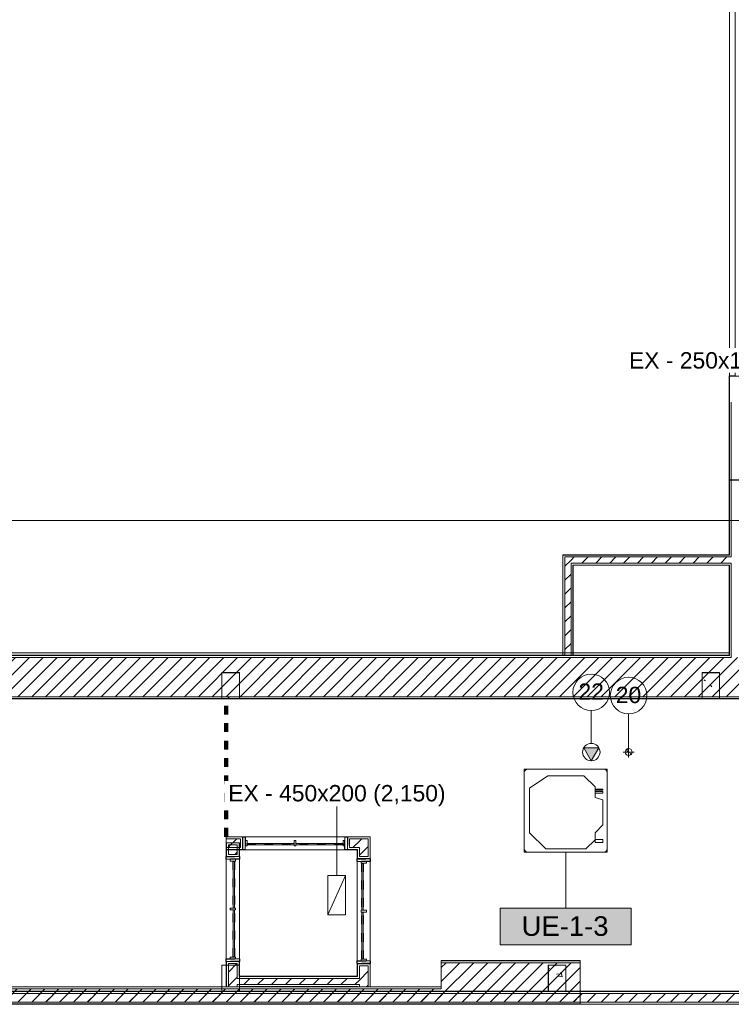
# Model space of a CAD drawing. Header units: metres. Extents: x 3 to 42.2, y -72.9 to -48.7.
# Tile 21 of 189: x 24.5 to 32.7, y -71.9 to -60.7. Entities that reach past the tile are written whole.
import ezdxf

# ---------------------------------------------------------------- set-up
doc = ezdxf.new("R2010")
doc.units = ezdxf.units.M
for name, pattern in [('Oculto 1_5', [0.0022, 0.0015, -0.0007]), ('Traço', [0.006, 0.003, -0.003]), ('Traço_2_', [0.006, 0.003, -0.003])]:
    doc.linetypes.add(name, pattern=pattern)
for name, color, linetype, lineweight, true_color in [('A-AREA', 4, 'Traço', 100, 0x00ffff), ('A-GLAZ-HDLN', 7, 'Traço', 25, 0x00007f), ('M-EQPM-IDEN', 1, 'Continuous', 9, 0xff0000), ('M-HVAC-DUCT-IDEN', 1, 'Continuous', 9, 0xff0000), ('M-MNTG-IDEN', 1, 'Continuous', 9, 0xff0000)]:
    doc.layers.add(name, color=color, linetype=linetype, lineweight=lineweight, true_color=true_color)
for name, color, linetype, lineweight in [('A-COLS', 7, 'Continuous', 18), ('A-GLAZ', 7, 'Continuous', 18), ('A-WALL', 7, 'Continuous', 18), ('A-WALL-PATT', 7, 'Continuous', 18), ('G-ANNO-SYMB', 7, 'Continuous', 9), ('I-FURN', 7, 'Continuous', 18), ('M-EQPM', 7, 'Continuous', 18), ('M-HVAC-DUCT-ANNO', 7, 'Continuous', 18), ('M-MNTG', 7, 'Continuous', 18), ('S-COLS', 7, 'Continuous', 18)]:
    doc.layers.add(name, color=color, linetype=linetype, lineweight=lineweight)
doc.styles.add('Arial_1', font='arial.ttf', dxfattribs={"height": 0.1875})
doc.styles.add('Arial_2', font='arial.ttf', dxfattribs={"height": 0.225})
pattern_1 = [(50, (21.555, -62.929), (0.546555, -0.047815), [0.05715, -0.62865]), (355, (21.555, -62.929), (-0.105728, 0.573166), [0.04572, -0.50292]), (100.451, (21.601, -62.933), (0.440828, 0.525349), [0.04857, -0.53427]), (46.184, (21.555, -62.776), (0.813237, -0.12613), [0.08573, -0.94298]), (96.636, (21.623, -62.787), (0.712212, 0.742287), [0.07286, -0.80141]), (351.184, (21.555, -62.776), (0.712217, 0.742274), [0.06858, -0.75438]), (21, (21.631, -62.814), (0.454846, -0.306795), [0.05715, -0.62865]), (326, (21.631, -62.814), (0.185405, 0.55256), [0.04572, -0.50292]), (71.451, (21.669, -62.84), (0.640251, 0.245763), [0.04857, -0.53427]), (37.5, (21.555, -62.929), (0.009261, 0.2536672), [0.02515, -0.47168, 0.02515, -0.48539, -0.50482]), (37.5, (21.555, -62.929), (0.009261, 0.2536672), [-1.007, 0.02515, -0.47968]), (7.5, (21.555, -62.929), (0.2004558, 0.300546), [0.02515, -0.26594, 0.02515, -0.46025, -0.1924]), (7.5, (21.555, -62.929), (0.2004558, 0.300546), [-0.77648, 0.02515, -0.16726]), (327.5, (21.385, -62.929), (0.4067682, -0.0171882), [0.02515, -0.16535, 0.02515, -0.56921, -0.78867]), (327.5, (21.385, -62.929), (0.4067682, -0.0171882), [-0.78486, 0.02515, -0.76352]), (317.5, (21.309, -62.929), (0.444383, 0.0762794), [0.02515, -0.2225, 0.02515, -0.36957, -0.56007]), (317.5, (21.309, -62.929), (0.444383, 0.0762794), [-0.64237, 0.02515, -0.53492])]
pattern_2 = [(45, (21.555, -62.929), (-0.0795495, 0.0795495), [])]

# ---------------------------------------------------------------- blocks, each defined once
blk = doc.blocks.new('JANELA1 - Paineis _2x1_ 1_20 x _1-7880926-1PAV')
at = {"layer": 'A-GLAZ', "color": 253, "true_color": 0xaaaaaa}
for p, q in [((-0.57, 0.075), (-0.6, 0.075)), ((-0.57, 0.03), (-0.57, 0.075)), ((-0.57, 0.075), (0.57, 0.075)), ((-0.55, 0.03), (-0.57, 0.03)), ((-0.57, 0.03), (-0.57, -0.03)), ((-0.55, -0.03), (-0.55, 0.03)), ((0.01, 0.03), (-0.01, 0.03)), ((-0.01, 0.03), (-0.01, -0.03)), ((0.01, -0.03), (0.01, 0.03)), ((0.57, 0.03), (0.55, 0.03)), ((0.55, 0.03), (0.55, -0.03)), ((0.6, 0.075), (0.57, 0.075)), ((0.57, 0.075), (0.57, 0.03)), ((0.57, -0.03), (0.57, 0.03)), ((-0.6, -0.075), (-0.57, -0.075)), ((-0.57, -0.03), (-0.55, -0.03)), ((-0.57, -0.075), (-0.57, -0.03)), ((0.57, -0.075), (-0.57, -0.075)), ((-0.01, -0.005), (-0.55, -0.005)), ((-0.55, -0.02), (-0.01, -0.02)), ((-0.01, -0.03), (0.01, -0.03)), ((0.55, -0.005), (0.01, -0.005)), ((0.01, -0.02), (0.55, -0.02)), ((0.55, -0.03), (0.57, -0.03)), ((0.57, -0.03), (0.57, -0.075)), ((0.57, -0.075), (0.6, -0.075))]:
    blk.add_line(p, q, dxfattribs=at)
at = {"layer": 'A-GLAZ-HDLN', "color": 9, "linetype": 'Traço_2_', "true_color": 0xaaaad4}
for p, q in [((-0.6, -0.075), (-0.6, 0.075)), ((-0.6, 0.075), (-0.57, 0.075)), ((-0.57, 0.075), (-0.57, -0.075)), ((0.57, -0.075), (0.57, 0.075)), ((0.57, 0.075), (0.6, 0.075)), ((0.6, 0.075), (0.6, -0.075)), ((-0.57, -0.075), (-0.6, -0.075)), ((-0.55, -0.02), (-0.55, -0.005)), ((-0.55, -0.005), (0.55, -0.005)), ((0.55, -0.02), (-0.55, -0.02)), ((0.55, -0.005), (0.55, -0.02)), ((0.6, -0.075), (0.57, -0.075))]:
    blk.add_line(p, q, dxfattribs=at)
blk = doc.blocks.new('JANELA1 - Paineis _2x1_ 1_20 x _1-7880886-1PAV')
at = {"layer": 'A-GLAZ', "color": 253, "true_color": 0xaaaaaa}
for p, q in [((-0.57, 0.075), (-0.6, 0.075)), ((-0.57, 0.03), (-0.57, 0.075)), ((-0.57, 0.075), (0.57, 0.075)), ((-0.55, 0.03), (-0.57, 0.03)), ((-0.57, 0.03), (-0.57, -0.03)), ((-0.55, -0.03), (-0.55, 0.03)), ((0.01, 0.03), (-0.01, 0.03)), ((-0.01, 0.03), (-0.01, -0.03)), ((0.01, -0.03), (0.01, 0.03)), ((0.57, 0.03), (0.55, 0.03)), ((0.55, 0.03), (0.55, -0.03)), ((0.6, 0.075), (0.57, 0.075)), ((0.57, 0.075), (0.57, 0.03)), ((0.57, -0.03), (0.57, 0.03)), ((-0.6, -0.075), (-0.57, -0.075)), ((-0.57, -0.03), (-0.55, -0.03)), ((-0.57, -0.075), (-0.57, -0.03)), ((0.57, -0.075), (-0.57, -0.075)), ((-0.01, -0.005), (-0.55, -0.005)), ((-0.55, -0.02), (-0.01, -0.02)), ((-0.01, -0.03), (0.01, -0.03)), ((0.55, -0.005), (0.01, -0.005)), ((0.01, -0.02), (0.55, -0.02)), ((0.55, -0.03), (0.57, -0.03)), ((0.57, -0.03), (0.57, -0.075)), ((0.57, -0.075), (0.6, -0.075))]:
    blk.add_line(p, q, dxfattribs=at)
at = {"layer": 'A-GLAZ-HDLN', "color": 9, "linetype": 'Traço_2_', "true_color": 0xaaaad4}
for p, q in [((-0.6, -0.075), (-0.6, 0.075)), ((-0.6, 0.075), (-0.57, 0.075)), ((-0.57, 0.075), (-0.57, -0.075)), ((0.57, -0.075), (0.57, 0.075)), ((0.57, 0.075), (0.6, 0.075)), ((0.6, 0.075), (0.6, -0.075)), ((-0.57, -0.075), (-0.6, -0.075)), ((-0.55, -0.02), (-0.55, -0.005)), ((-0.55, -0.005), (0.55, -0.005)), ((0.55, -0.02), (-0.55, -0.02)), ((0.55, -0.005), (0.55, -0.02)), ((0.6, -0.075), (0.57, -0.075))]:
    blk.add_line(p, q, dxfattribs=at)
blk = doc.blocks.new('Mobiliário 3 - Mobiliário 1-7673162-1PAV')
at = {"layer": 'I-FURN', "color": 253, "true_color": 0xaaaaaa}
for p, q in [((33.122, -64.377), (33.122, -57.677)), ((33.187, -57.677), (33.122, -57.677)), ((33.187, -57.677), (33.187, -64.377)), ((33.122, -64.377), (33.187, -64.377))]:
    blk.add_line(p, q, dxfattribs=at)
blk = doc.blocks.new('Paredes 14 - Paredes 21-7832839-1PAV')
at = {"layer": 'A-WALL', "color": 253, "true_color": 0xaaaaaa}
for p, q in [((32.647, -67.916), (14.749, -67.916)), ((32.647, -67.942), (32.647, -67.916)), ((14.749, -67.942), (32.647, -67.942))]:
    blk.add_line(p, q, dxfattribs=at)
blk = doc.blocks.new('4 GRE - ESCOLA DE CINEMA E AUDIOVISUAL CINE REX R07_rvt-1-1PAV')
at = {"layer": 'A-WALL-PATT', "true_color": 0xd4d4d4}
h = blk.add_hatch(dxfattribs=at)
h.set_pattern_fill('FP_1', color=254, style=0, pattern_type=2)
h.set_pattern_definition(pattern_1)
h.paths.add_polyline_path([(34.027, -64.744), (34.027, -64.742), (32.647, -64.742), (32.647, -64.744), (33.52, -64.744)])
h = blk.add_hatch(dxfattribs=at)
h.set_pattern_fill('FP_1', color=254, style=0, pattern_type=2)
h.set_pattern_definition(pattern_1)
h.paths.add_polyline_path([(32.647, -67.943), (32.65, -67.943), (32.65, -66.91), (32.647, -66.91), (32.647, -67.304)])
h.paths.add_polyline_path([(32.65, -66.795), (32.65, -65.932), (32.647, -65.932), (32.647, -66.795)])
h = blk.add_hatch(dxfattribs=at)
h.set_pattern_fill('FP_1', color=254, style=0, pattern_type=2)
h.set_pattern_definition(pattern_1)
h.paths.add_polyline_path([(30.741, -67.943), (30.743, -67.943), (30.743, -66.792), (30.741, -66.792), (30.741, -67.304)])
h = blk.add_hatch(dxfattribs=at)
h.set_pattern_fill('FP_1', color=254, style=0, pattern_type=2)
h.set_pattern_definition(pattern_1)
h.paths.add_polyline_path([(32.647, -66.795), (32.647, -66.792), (30.743, -66.792), (30.743, -66.795), (32.287, -66.795)])
h = blk.add_hatch(dxfattribs=at)
h.set_pattern_fill('FP_2', color=254, style=0, pattern_type=2)
h.set_pattern_definition(pattern_2)
h.paths.add_polyline_path([(30.766, -67.943), (30.836, -67.943), (30.836, -66.817), (30.766, -66.817), (30.766, -67.304)])
h = blk.add_hatch(dxfattribs=at)
h.set_pattern_fill('FP_2', color=254, style=0, pattern_type=2)
h.set_pattern_definition(pattern_2)
h.paths.add_polyline_path([(30.858, -66.887), (32.672, -66.887), (32.672, -66.817), (30.836, -66.817), (30.836, -66.887)])
h = blk.add_hatch(dxfattribs=at)
h.set_pattern_fill('FP_1', color=254, style=0, pattern_type=2)
h.set_pattern_definition(pattern_1)
h.paths.add_polyline_path([(30.858, -67.943), (30.861, -67.943), (30.861, -66.91), (30.858, -66.91), (30.858, -67.304)])
h = blk.add_hatch(dxfattribs=at)
h.set_pattern_fill('FP_1', color=254, style=0, pattern_type=2)
h.set_pattern_definition(pattern_1)
h.paths.add_polyline_path([(32.647, -66.912), (32.647, -66.91), (30.861, -66.91), (30.861, -66.912), (32.287, -66.912)])
h = blk.add_hatch(dxfattribs=at)
h.set_pattern_fill('FP_1', color=254, style=0, pattern_type=2)
h.set_pattern_definition(pattern_1)
h.paths.add_polyline_path([(33.145, -67.945), (34.667, -67.945), (34.667, -67.943), (33.145, -67.943)])
h.paths.add_polyline_path([(32.287, -67.945), (32.65, -67.945), (32.65, -67.943), (14.746, -67.943), (14.746, -67.945), (29.821, -67.945)])
h.paths.add_polyline_path([(14.601, -67.945), (14.601, -67.943), (12.659, -67.943), (12.659, -67.945), (13.794, -67.945)])
h.paths.add_polyline_path([(12.309, -67.945), (12.309, -67.943), (11.717, -67.943), (11.717, -67.945)])
h = blk.add_hatch(dxfattribs=at)
h.set_pattern_fill('FP_2', color=254, style=0, pattern_type=2)
h.set_pattern_definition(pattern_2)
h.paths.add_polyline_path([(33.52, -68.418), (34.667, -68.418), (34.667, -67.968), (12.659, -67.968), (12.634, -68.362), (12.647, -68.362), (12.647, -68.418), (32.287, -68.418)])
h.paths.add_polyline_path([(12.322, -68.418), (12.322, -68.362), (12.334, -68.362), (12.309, -67.968), (11.717, -67.968), (11.717, -68.418), (12.253, -68.418)])
h = blk.add_hatch(dxfattribs=at)
h.set_pattern_fill('FP_1', color=254, style=0, pattern_type=2)
h.set_pattern_definition(pattern_1)
h.paths.add_polyline_path([(34.667, -68.443), (34.667, -68.44), (12.647, -68.44), (12.647, -68.443), (33.52, -68.443)])
h.paths.add_polyline_path([(11.944, -68.443), (12.322, -68.443), (12.322, -68.44), (11.717, -68.44), (11.717, -68.443)])
h = blk.add_hatch(dxfattribs=at)
h.set_pattern_fill('FP_2', color=254, style=0, pattern_type=2)
h.set_pattern_definition(pattern_2)
h.paths.add_polyline_path([(26.886, -70.147), (27.049, -70.147), (27.049, -70.047), (26.886, -70.047), (26.886, -70.097)])
h.paths.add_polyline_path([(28.389, -70.147), (28.411, -70.147), (28.411, -70.047), (28.299, -70.047), (28.299, -70.147), (28.386, -70.147)])
h = blk.add_hatch(dxfattribs=at)
h.set_pattern_fill('FP_2', color=254, style=0, pattern_type=2)
h.set_pattern_definition(pattern_2)
h.paths.add_polyline_path([(28.434, -71.742), (28.511, -71.742), (28.511, -71.501), (28.411, -71.501), (28.411, -71.742)])
h.paths.add_polyline_path([(28.461, -70.251), (28.511, -70.251), (28.511, -70.047), (28.411, -70.047), (28.411, -70.251)])
h = blk.add_hatch(dxfattribs=at)
h.set_pattern_fill('FP_2', color=254, style=0, pattern_type=2)
h.set_pattern_definition(pattern_2)
h.paths.add_polyline_path([(26.961, -71.742), (27.011, -71.742), (27.011, -71.476), (26.911, -71.476), (26.911, -71.742)])
h.paths.add_polyline_path([(26.961, -70.226), (27.011, -70.226), (27.011, -70.117), (26.911, -70.117), (26.911, -70.226)])
h = blk.add_hatch(dxfattribs=at)
h.set_pattern_fill('FP_1', color=254, style=0, pattern_type=2)
h.set_pattern_definition(pattern_1)
h.paths.add_polyline_path([(30.942, -71.444), (30.942, -71.442), (29.35, -71.442), (29.35, -71.444), (29.821, -71.444)])
h = blk.add_hatch(dxfattribs=at)
h.set_pattern_fill('FP_2', color=254, style=0, pattern_type=2)
h.set_pattern_definition(pattern_2)
h.paths.add_polyline_path([(30.942, -71.917), (30.942, -71.467), (29.35, -71.467), (29.35, -71.917), (29.821, -71.917)])
h = blk.add_hatch(dxfattribs=at)
h.set_pattern_fill('FP_2', color=254, style=0, pattern_type=2)
h.set_pattern_definition(pattern_2)
h.paths.add_polyline_path([(28.411, -71.717), (28.411, -71.647), (27.011, -71.647), (27.011, -71.717), (28.389, -71.717)])
h = blk.add_hatch(dxfattribs=at)
h.set_pattern_fill('FP_1', color=254, style=0, pattern_type=2)
h.set_pattern_definition(pattern_1)
h.paths.add_polyline_path([(29.35, -71.744), (29.35, -71.742), (21.792, -71.742), (21.792, -71.744), (28.589, -71.744)])
h = blk.add_hatch(dxfattribs=at)
h.set_pattern_fill('FP_1', color=254, style=0, pattern_type=2)
h.set_pattern_definition(pattern_1)
h.paths.add_polyline_path([(37.219, -71.796), (40.167, -71.796), (40.167, -71.793), (17.584, -71.793), (17.584, -71.796), (34.753, -71.796)])
h.paths.add_polyline_path([(17.05, -71.796), (17.439, -71.796), (17.439, -71.793), (17.05, -71.793)])
h = blk.add_hatch(dxfattribs=at)
h.set_pattern_fill('FP_2', color=254, style=0, pattern_type=2)
h.set_pattern_definition(pattern_2)
h.paths.add_polyline_path([(26.739, -71.918), (40.167, -71.918), (40.167, -71.818), (17.05, -71.818), (17.05, -71.918), (26.123, -71.918)])
h = blk.add_hatch(dxfattribs=at)
h.set_pattern_fill('FP_2', color=254, style=0, pattern_type=2)
h.set_pattern_definition(pattern_2)
h.paths.add_polyline_path([(29.35, -71.917), (29.35, -71.767), (21.792, -71.767), (21.792, -71.917), (28.589, -71.917)])
h = blk.add_hatch(dxfattribs=at)
h.set_pattern_fill('FP_1', color=254, style=0, pattern_type=2)
h.set_pattern_definition(pattern_1)
h.paths.add_polyline_path([(27.356, -71.943), (40.167, -71.943), (40.167, -71.941), (17.05, -71.941), (17.05, -71.943), (24.89, -71.943)])
at = {"layer": 'A-WALL-PATT', "true_color": 0xaaaaaa}
h = blk.add_hatch(dxfattribs=at)
h.set_pattern_fill('FP_1', color=253, style=0, pattern_type=2)
h.set_pattern_definition(pattern_1)
h.paths.add_polyline_path([(29.35, -71.942), (29.35, -71.939), (21.792, -71.939), (21.792, -71.942), (27.356, -71.942)])
at = {"layer": 'A-WALL-PATT', "true_color": 0xd4d4d4}
h = blk.add_hatch(dxfattribs=at)
h.set_pattern_fill('FP_1', color=254, style=0, pattern_type=2)
h.set_pattern_definition(pattern_1)
h.paths.add_polyline_path([(30.942, -71.942), (30.942, -71.939), (29.35, -71.939), (29.35, -71.942), (29.821, -71.942)])
at = {"layer": 'S-COLS', "true_color": 0xaaaaaa}
h = blk.add_hatch(dxfattribs=at)
h.set_pattern_fill('FP_1', color=253, style=0, pattern_type=2)
h.set_pattern_definition(pattern_1)
h.paths.add_polyline_path([(27.036, -68.443), (27.036, -68.143), (26.836, -68.143), (26.836, -68.443)])
h = blk.add_hatch(dxfattribs=at)
h.set_pattern_fill('FP_1', color=253, style=0, pattern_type=2)
h.set_pattern_definition(pattern_1)
h.paths.add_polyline_path([(32.537, -68.443), (32.537, -68.143), (32.337, -68.143), (32.337, -68.443)])
h = blk.add_hatch(dxfattribs=at)
h.set_pattern_fill('FP_1', color=253, style=0, pattern_type=2)
h.set_pattern_definition(pattern_1)
h.paths.add_polyline_path([(30.775, -71.793), (30.775, -71.493), (30.575, -71.493), (30.575, -71.793)])
at = {"layer": 'A-AREA', "color": 131, "linetype": 'Traço_2_', "true_color": 0xaaffff}
blk.add_line((26.886, -70.022), (26.886, -68.521), dxfattribs=at)
at = {"layer": 'A-WALL', "color": 253, "true_color": 0xaaaaaa}
for p, q in [((32.651, -64.742), (32.647, -64.742)), ((32.647, -64.742), (32.647, -64.744)), ((32.647, -64.744), (32.647, -65.042)), ((32.65, -64.744), (34.027, -64.744)), ((32.65, -64.767), (32.65, -64.744)), ((32.65, -65.042), (32.65, -64.767)), ((32.647, -65.042), (32.647, -65.937)), ((32.65, -65.042), (32.65, -65.937)), ((32.672, -65.042), (32.672, -65.937)), ((32.957, -65.932), (32.647, -65.932)), ((32.647, -65.932), (32.647, -66.792)), ((32.647, -65.937), (32.947, -65.937)), ((32.65, -65.932), (32.65, -66.795)), ((32.672, -65.932), (32.672, -66.817)), ((30.743, -66.792), (30.741, -66.792)), ((30.741, -66.792), (30.741, -67.943)), ((30.861, -66.792), (30.743, -66.792)), ((30.743, -66.795), (30.743, -67.943)), ((30.743, -66.795), (30.766, -66.795)), ((30.766, -66.795), (30.861, -66.795)), ((32.647, -66.792), (30.861, -66.792)), ((30.861, -66.795), (32.647, -66.795)), ((32.647, -66.795), (32.65, -66.795)), ((30.766, -66.817), (30.766, -67.943)), ((30.766, -66.817), (30.836, -66.817)), ((30.836, -66.817), (30.861, -66.817)), ((30.836, -66.887), (30.836, -67.943)), ((30.836, -66.887), (30.858, -66.887)), ((30.858, -66.887), (30.861, -66.887)), ((30.858, -66.91), (30.858, -67.943)), ((30.858, -66.91), (30.861, -66.91)), ((30.861, -66.817), (32.647, -66.817)), ((30.861, -66.887), (32.647, -66.887)), ((30.861, -66.91), (32.647, -66.91)), ((32.647, -66.817), (32.65, -66.817)), ((32.647, -66.887), (32.65, -66.887)), ((32.647, -66.91), (32.65, -66.91)), ((32.65, -66.817), (32.672, -66.817)), ((32.65, -66.887), (32.672, -66.887)), ((32.65, -66.91), (32.65, -67.943)), ((32.672, -66.887), (32.672, -67.943)), ((30.861, -67.943), (30.861, -66.912)), ((30.861, -66.912), (32.647, -66.912)), ((32.647, -66.912), (32.647, -67.943)), ((32.672, -67.968), (14.724, -67.968)), ((32.65, -67.945), (14.746, -67.945)), ((32.647, -67.943), (14.749, -67.943)), ((30.741, -67.943), (30.861, -67.943)), ((32.65, -67.943), (32.65, -67.945)), ((32.672, -67.943), (32.672, -67.945)), ((32.672, -67.945), (32.672, -67.968)), ((34.667, -68.418), (11.717, -68.418)), ((34.667, -68.44), (11.717, -68.44)), ((11.717, -68.443), (34.667, -68.443)), ((27.074, -70.022), (26.886, -70.022)), ((26.886, -70.022), (26.886, -70.172)), ((27.071, -70.024), (26.886, -70.024)), ((27.049, -70.047), (26.886, -70.047)), ((27.049, -70.097), (27.049, -70.047)), ((27.071, -70.097), (27.071, -70.024)), ((27.074, -70.172), (27.074, -70.022)), ((28.386, -70.022), (28.274, -70.022)), ((28.274, -70.022), (28.274, -70.172)), ((28.386, -70.024), (28.276, -70.024)), ((28.276, -70.024), (28.276, -70.097)), ((28.386, -70.047), (28.299, -70.047)), ((28.299, -70.047), (28.299, -70.097)), ((28.534, -70.022), (28.386, -70.022)), ((28.386, -70.024), (28.511, -70.024)), ((28.386, -70.047), (28.411, -70.047)), ((28.411, -70.047), (28.511, -70.047)), ((28.511, -70.024), (28.534, -70.024)), ((28.511, -70.251), (28.511, -70.047)), ((28.536, -70.022), (28.534, -70.022)), ((28.534, -70.274), (28.534, -70.024)), ((28.536, -70.276), (28.536, -70.022)), ((26.886, -70.092), (26.886, -70.251)), ((26.889, -70.092), (26.886, -70.092)), ((26.886, -70.147), (27.049, -70.147)), ((26.886, -70.169), (27.071, -70.169)), ((26.886, -70.172), (27.074, -70.172)), ((27.034, -70.092), (26.889, -70.092)), ((26.911, -70.094), (26.889, -70.094)), ((26.889, -70.094), (26.889, -70.249)), ((27.011, -70.094), (26.911, -70.094)), ((26.911, -70.117), (26.911, -70.226)), ((27.011, -70.117), (26.911, -70.117)), ((27.034, -70.094), (27.011, -70.094)), ((27.011, -70.226), (27.011, -70.117)), ((27.036, -70.092), (27.034, -70.092)), ((27.034, -70.249), (27.034, -70.094)), ((27.036, -70.251), (27.036, -70.092)), ((27.049, -70.147), (27.049, -70.097)), ((27.071, -70.169), (27.071, -70.097)), ((28.274, -70.172), (28.386, -70.172)), ((28.276, -70.097), (28.276, -70.169)), ((28.276, -70.169), (28.386, -70.169)), ((28.299, -70.097), (28.299, -70.147)), ((28.299, -70.147), (28.386, -70.147)), ((28.386, -70.147), (28.389, -70.147)), ((28.386, -70.169), (28.389, -70.169)), ((28.386, -70.172), (28.386, -70.276)), ((28.389, -70.147), (28.411, -70.147)), ((28.389, -70.169), (28.389, -70.274)), ((28.411, -70.147), (28.411, -70.251)), ((26.886, -70.251), (27.036, -70.251)), ((26.889, -70.249), (26.911, -70.249)), ((26.911, -70.226), (26.961, -70.226)), ((26.911, -70.249), (26.961, -70.249)), ((26.961, -70.226), (27.011, -70.226)), ((26.961, -70.249), (27.011, -70.249)), ((27.011, -70.249), (27.034, -70.249)), ((28.386, -70.276), (28.536, -70.276)), ((28.389, -70.274), (28.461, -70.274)), ((28.411, -70.251), (28.461, -70.251)), ((28.461, -70.251), (28.511, -70.251)), ((28.461, -70.274), (28.534, -70.274)), ((26.886, -71.451), (26.886, -71.742)), ((27.036, -71.451), (26.886, -71.451)), ((26.889, -71.454), (26.889, -71.742)), ((26.961, -71.454), (26.889, -71.454)), ((26.911, -71.476), (26.911, -71.742)), ((26.961, -71.476), (26.911, -71.476)), ((27.034, -71.454), (26.961, -71.454)), ((27.011, -71.476), (26.961, -71.476)), ((27.011, -71.647), (27.011, -71.476)), ((27.034, -71.624), (27.034, -71.454)), ((27.036, -71.622), (27.036, -71.451)), ((28.386, -71.476), (28.386, -71.622)), ((28.536, -71.476), (28.386, -71.476)), ((28.389, -71.479), (28.389, -71.624)), ((28.461, -71.479), (28.389, -71.479)), ((28.411, -71.501), (28.411, -71.647)), ((28.461, -71.501), (28.411, -71.501)), ((28.534, -71.479), (28.461, -71.479)), ((28.511, -71.501), (28.461, -71.501)), ((28.511, -71.742), (28.511, -71.501)), ((28.534, -71.742), (28.534, -71.479)), ((28.536, -71.742), (28.536, -71.476)), ((30.942, -71.442), (29.35, -71.442)), ((29.35, -71.442), (29.35, -71.742)), ((29.35, -71.444), (30.942, -71.444)), ((29.35, -71.467), (30.942, -71.467)), ((30.942, -71.942), (30.942, -71.442)), ((27.034, -71.647), (27.011, -71.647)), ((27.036, -71.624), (27.034, -71.624)), ((27.036, -71.647), (27.034, -71.647)), ((28.386, -71.622), (27.036, -71.622)), ((28.386, -71.624), (27.036, -71.624)), ((28.386, -71.647), (27.036, -71.647)), ((28.389, -71.624), (28.386, -71.624)), ((28.389, -71.647), (28.386, -71.647)), ((28.411, -71.647), (28.389, -71.647)), ((26.886, -71.742), (21.792, -71.742)), ((21.792, -71.744), (29.35, -71.744)), ((26.889, -71.742), (26.911, -71.742)), ((26.911, -71.742), (26.889, -71.742)), ((26.911, -71.742), (26.961, -71.742)), ((26.961, -71.742), (26.911, -71.742)), ((26.961, -71.742), (27.011, -71.742)), ((27.011, -71.742), (26.961, -71.742)), ((27.011, -71.742), (27.011, -71.717)), ((27.034, -71.717), (27.011, -71.717)), ((27.011, -71.742), (27.034, -71.742)), ((27.034, -71.742), (27.011, -71.742)), ((27.036, -71.717), (27.034, -71.717)), ((27.034, -71.742), (27.034, -71.739)), ((27.036, -71.739), (27.034, -71.739)), ((28.386, -71.717), (27.036, -71.717)), ((28.386, -71.739), (27.036, -71.739)), ((27.036, -71.742), (28.386, -71.742)), ((28.386, -71.742), (27.036, -71.742)), ((28.389, -71.717), (28.386, -71.717)), ((28.389, -71.739), (28.386, -71.739)), ((28.411, -71.717), (28.389, -71.717)), ((28.389, -71.739), (28.389, -71.742)), ((28.389, -71.742), (28.411, -71.742)), ((28.411, -71.742), (28.389, -71.742)), ((28.411, -71.717), (28.411, -71.742)), ((28.411, -71.742), (28.461, -71.742)), ((28.461, -71.742), (28.411, -71.742)), ((28.461, -71.742), (28.511, -71.742)), ((28.511, -71.742), (28.461, -71.742)), ((28.511, -71.742), (28.534, -71.742)), ((28.534, -71.742), (28.511, -71.742)), ((29.35, -71.742), (28.536, -71.742)), ((29.35, -71.744), (29.35, -71.742)), ((29.35, -71.742), (29.35, -71.744)), ((29.35, -71.767), (29.35, -71.744)), ((29.35, -71.744), (29.35, -71.767)), ((40.167, -71.818), (17.561, -71.818)), ((40.167, -71.796), (17.584, -71.796)), ((35.007, -71.793), (17.586, -71.793)), ((21.792, -71.767), (29.35, -71.767)), ((30.942, -71.792), (35.007, -71.792)), ((40.167, -71.918), (17.05, -71.918)), ((40.167, -71.941), (17.05, -71.941)), ((17.05, -71.943), (40.167, -71.943)), ((21.792, -71.917), (29.35, -71.917)), ((21.792, -71.939), (29.35, -71.939)), ((21.792, -71.942), (29.35, -71.942)), ((29.35, -71.917), (30.942, -71.917)), ((29.35, -71.942), (29.35, -71.939)), ((29.35, -71.939), (29.35, -71.942)), ((29.35, -71.939), (30.942, -71.939)), ((29.35, -71.942), (30.942, -71.942))]:
    blk.add_line(p, q, dxfattribs=at)
at = {"layer": 'S-COLS', "color": 253, "true_color": 0xaaaaaa}
for p, q in [((26.836, -68.143), (26.836, -68.443)), ((27.036, -68.143), (26.836, -68.143)), ((27.036, -68.443), (27.036, -68.143)), ((32.337, -68.143), (32.337, -68.443)), ((32.537, -68.143), (32.337, -68.143)), ((32.537, -68.443), (32.537, -68.143)), ((26.836, -68.443), (27.036, -68.443)), ((32.337, -68.443), (32.537, -68.443)), ((27.036, -71.493), (26.836, -71.493)), ((26.836, -71.493), (26.836, -71.793)), ((27.036, -71.793), (27.036, -71.493)), ((30.775, -71.493), (30.575, -71.493)), ((30.575, -71.493), (30.575, -71.793)), ((30.775, -71.793), (30.775, -71.493)), ((26.836, -71.793), (27.036, -71.793)), ((30.575, -71.793), (30.775, -71.793))]:
    blk.add_line(p, q, dxfattribs=at)
at = {"layer": 'A-GLAZ', "color": 253, "lineweight": 18, "true_color": 0xaaaaaa}
blk.add_blockref('JANELA1 - Paineis _2x1_ 1_20 x _1-7880886-1PAV', (27.674, -70.097), dxfattribs=at)
for name, p, rotation in [('JANELA1 - Paineis _2x1_ 1_20 x _1-7880926-1PAV', (26.961, -70.851), 89.99999999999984), ('JANELA1 - Paineis _2x1_ 1_20 x _1-7880886-1PAV', (28.461, -70.876), 269.9999999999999)]:
    blk.add_blockref(name, p, dxfattribs=dict(at, rotation=rotation))
at = {"layer": 'A-WALL', "color": 253, "lineweight": 18, "true_color": 0xaaaaaa}
blk.add_blockref('Paredes 14 - Paredes 21-7832839-1PAV', (0, 0), dxfattribs=at)
at = {"layer": 'I-FURN', "color": 253, "lineweight": 18, "true_color": 0xaaaaaa}
blk.add_blockref('Mobiliário 3 - Mobiliário 1-7673162-1PAV', (-0.471, -0.365), dxfattribs=at)
blk = doc.blocks.new('Family - P57-299868-1PAV')
at = {"layer": 'S-COLS', "color": 253, "true_color": 0xaaaaaa}
for p, q in [((-0.1, 0.15), (-0.1, -0.15)), ((0.1, 0.15), (-0.1, 0.15)), ((0.1, -0.15), (0.1, 0.15)), ((-0.1, -0.15), (0.1, -0.15))]:
    blk.add_line(p, q, dxfattribs=at)
blk = doc.blocks.new('Family - P57-301577-1PAV')
at = {"layer": 'S-COLS', "color": 253, "true_color": 0xaaaaaa}
for p, q in [((-0.1, 0.15), (-0.1, -0.15)), ((0.1, 0.15), (-0.1, 0.15)), ((0.1, -0.15), (0.1, 0.15)), ((-0.1, -0.15), (0.1, -0.15))]:
    blk.add_line(p, q, dxfattribs=at)
blk = doc.blocks.new('Family - P56-299886-1PAV')
at = {"layer": 'S-COLS', "color": 253, "true_color": 0xaaaaaa}
for p, q in [((-0.1, 0.15), (-0.1, -0.15)), ((0.1, 0.15), (-0.1, 0.15)), ((0.1, -0.15), (0.1, 0.15)), ((-0.1, -0.15), (0.1, -0.15))]:
    blk.add_line(p, q, dxfattribs=at)
blk = doc.blocks.new('Family - P56-301576-1PAV')
at = {"layer": 'S-COLS', "color": 253, "true_color": 0xaaaaaa}
for p, q in [((-0.1, 0.15), (-0.1, -0.15)), ((0.1, 0.15), (-0.1, 0.15)), ((0.1, -0.15), (0.1, 0.15)), ((-0.1, -0.15), (0.1, -0.15))]:
    blk.add_line(p, q, dxfattribs=at)
blk = doc.blocks.new('Family - P45-299888-1PAV')
at = {"layer": 'S-COLS', "color": 253, "true_color": 0xaaaaaa}
for p, q in [((-0.1, 0.15), (-0.1, -0.15)), ((0.1, 0.15), (-0.1, 0.15)), ((0.1, -0.15), (0.1, 0.15)), ((-0.1, -0.15), (0.1, -0.15))]:
    blk.add_line(p, q, dxfattribs=at)
blk = doc.blocks.new('Family - P45-301564-1PAV')
at = {"layer": 'S-COLS', "color": 253, "true_color": 0xaaaaaa}
for p, q in [((-0.1, 0.15), (-0.1, -0.15)), ((0.1, 0.15), (-0.1, 0.15)), ((0.1, -0.15), (0.1, 0.15)), ((-0.1, -0.15), (0.1, -0.15))]:
    blk.add_line(p, q, dxfattribs=at)
blk = doc.blocks.new('Family - P46-299890-1PAV')
at = {"layer": 'S-COLS', "color": 253, "true_color": 0xaaaaaa}
for p, q in [((-0.1, 0.15), (-0.1, -0.15)), ((0.1, 0.15), (-0.1, 0.15)), ((0.1, -0.15), (0.1, 0.15)), ((-0.1, -0.15), (0.1, -0.15))]:
    blk.add_line(p, q, dxfattribs=at)
blk = doc.blocks.new('Family - P46-301565-1PAV')
at = {"layer": 'S-COLS', "color": 253, "true_color": 0xaaaaaa}
for p, q in [((-0.1, 0.15), (-0.1, -0.15)), ((0.1, 0.15), (-0.1, 0.15)), ((0.1, -0.15), (0.1, 0.15)), ((-0.1, -0.15), (0.1, -0.15))]:
    blk.add_line(p, q, dxfattribs=at)
blk = doc.blocks.new('ESTRUTURAL CINE REX _011_IFC-1-1PAV')
at = {"layer": 'A-COLS', "color": 253, "lineweight": 18, "true_color": 0xaaaaaa}
for name, p in [('Family - P45-301564-1PAV', (26.937, -68.292)), ('Family - P46-301565-1PAV', (32.439, -68.292)), ('Family - P56-301576-1PAV', (26.937, -71.643)), ('Family - P57-301577-1PAV', (30.677, -71.643))]:
    blk.add_blockref(name, p, dxfattribs=at)
at = {"layer": 'S-COLS', "color": 253, "lineweight": 18, "true_color": 0xaaaaaa}
for name, p in [('Family - P45-299888-1PAV', (26.937, -68.292)), ('Family - P46-299890-1PAV', (32.439, -68.292)), ('Family - P56-299886-1PAV', (26.937, -71.643)), ('Family - P57-299868-1PAV', (30.677, -71.643))]:
    blk.add_blockref(name, p, dxfattribs=at)
blk = doc.blocks.new('V8 K7 4V 9_0-14_0kW - MIH100Q4HN18-939145-1PAV')
at = {"layer": 'M-EQPM', "color": 1, "true_color": 0xff0000}
for p, q in [((-0.435, 0.475), (-0.475, 0.475)), ((-0.475, 0.475), (-0.475, 0.435)), ((0.435, 0.475), (-0.435, 0.475)), ((0.475, 0.475), (0.435, 0.475)), ((0.475, 0.435), (0.475, 0.475)), ((-0.475, 0.435), (-0.475, -0.435)), ((-0.206, 0.4), (-0.415, 0.255)), ((-0.415, 0.255), (-0.206, 0.4)), ((0.206, 0.4), (-0.206, 0.4)), ((-0.206, 0.4), (0.206, 0.4)), ((0.335, 0.271), (0.206, 0.4)), ((0.206, 0.4), (0.335, 0.271)), ((0.475, -0.435), (0.475, 0.435)), ((-0.415, 0.255), (-0.415, -0.255)), ((-0.415, -0.255), (-0.415, 0.255)), ((0.335, 0.151), (0.335, 0.271)), ((0.335, 0.271), (0.335, 0.151)), ((0.425, 0.244), (0.335, 0.244)), ((0.335, 0.235), (0.425, 0.235)), ((0.425, 0.235), (0.425, 0.244)), ((0.425, 0.217), (0.335, 0.217)), ((0.335, 0.201), (0.425, 0.201)), ((0.425, 0.125), (0.335, 0.151)), ((0.335, 0.151), (0.425, 0.125)), ((0.425, 0.201), (0.425, 0.217)), ((0.425, -0.165), (0.425, 0.125)), ((0.425, 0.125), (0.425, -0.165)), ((0.335, -0.255), (0.425, -0.165)), ((0.425, -0.165), (0.335, -0.255)), ((-0.415, -0.255), (-0.23, -0.44)), ((-0.23, -0.44), (-0.415, -0.255)), ((0.23, -0.44), (0.335, -0.335)), ((0.335, -0.335), (0.23, -0.44)), ((0.335, -0.335), (0.335, -0.255)), ((0.335, -0.255), (0.335, -0.335)), ((0.425, -0.333), (0.335, -0.333)), ((0.335, -0.335), (0.335, -0.365)), ((0.425, -0.365), (0.425, -0.333)), ((-0.475, -0.435), (-0.475, -0.475)), ((-0.23, -0.44), (0.23, -0.44)), ((0.23, -0.44), (-0.23, -0.44)), ((0.335, -0.365), (0.425, -0.365)), ((0.475, -0.475), (0.475, -0.435)), ((-0.475, -0.475), (-0.435, -0.475)), ((-0.435, -0.475), (0.435, -0.475)), ((0.435, -0.475), (0.475, -0.475))]:
    blk.add_line(p, q, dxfattribs=at)
for centre, start, end in [((-0.435, 0.435), 90, 180), ((0.435, 0.435), 360, 90), ((-0.435, -0.435), 180, 270), ((0.435, -0.435), 270, 360)]:
    blk.add_arc(centre, 0.04, start, end, dxfattribs=at)
blk = doc.blocks.new('Ponto de força - PONTO DE FORÇA - EQUIPAMENTO-V56-1PAV')
at = {"layer": 'M-MNTG', "linetype": 'Oculto 1_5', "true_color": 0xff0000}
blk.add_hatch(color=1, dxfattribs=at).paths.add_polyline_path([(0, -0.1), (0.087, 0.05), (-0.087, 0.05), (-0.009, -0.084)])
at = {"layer": 'M-MNTG'}
for p, q in [((0.087, 0.05), (-0.087, 0.05)), ((-0.087, 0.05), (0, -0.1)), ((0, -0.1), (0.087, 0.05))]:
    blk.add_line(p, q, dxfattribs=at)
blk.add_circle((0, 0), 0.1, dxfattribs=at)
blk = doc.blocks.new('Ponto de dreno - PONTO DE DRENO-878181-1PAV')
at = {"layer": 'M-MNTG'}
for p, q in [((-0.0625, 0), (0.0625, 0)), ((0, -0.0625), (0, 0.0625)), ((0, 0.02), (0, 0))]:
    blk.add_line(p, q, dxfattribs=at)
blk.add_circle((0, 0), 0.04, dxfattribs=at)
for centre, start, end in [((0, 0.02), 90, 270), ((0, -0.02), 270, 90)]:
    blk.add_arc(centre, 0.02, start, end, dxfattribs=at)
blk = doc.blocks.new('M_Identificador de auxiliar MEP_BTS - Em caixas-891259-1PAV')
at = {"layer": 'M-MNTG-IDEN'}
blk.add_circle((0, 0), 0.0028, dxfattribs=at)
for start, end in [(360, 180), (180, 360)]:
    blk.add_arc((0, 0), 0.0028, start, end, dxfattribs=at)
blk = doc.blocks.new('M_Identificador de equipamento mecânico_BTS - Em caixas-817025-1PAV')
at = {"layer": 'M-EQPM-IDEN', "true_color": 0xf5f5f5}
blk.add_hatch(color=7, dxfattribs=at).paths.add_polyline_path([(0.01, 0.0028), (0.01, -0.0028), (-0.01, -0.0028), (-0.01, 0.0028)])
at = {"layer": 'M-EQPM-IDEN'}
for p, q in [((0.01, 0.0028), (-0.01, 0.0028)), ((-0.01, 0.0028), (-0.01, -0.0028)), ((-0.01, 0.0028), (0.01, 0.0028)), ((-0.01, -0.0028), (-0.01, 0.0028)), ((0.01, -0.0028), (0.01, 0.0028)), ((0.01, 0.0028), (0.01, -0.0028)), ((-0.01, -0.0028), (0.01, -0.0028)), ((0.01, -0.0028), (-0.01, -0.0028))]:
    blk.add_line(p, q, dxfattribs=at)

msp = doc.modelspace()

# ---------------------------------------------------------------- linework, layer by layer
at = {"layer": 'G-ANNO-SYMB'}
msp.add_line((4.118, -66.398), (40.631, -66.398), dxfattribs=at)
at = {"layer": 'M-EQPM-IDEN'}
msp.add_line((30.776, -70.198), (30.776, -70.843), dxfattribs=at)
at = {"layer": 'M-HVAC-DUCT-ANNO', "color": 6, "true_color": 0xff00ff}
for p, q in [((28.051, -70.916), (28.051, -70.466)), ((28.051, -70.466), (28.251, -70.466)), ((28.051, -70.916), (28.251, -70.466)), ((28.251, -70.466), (28.251, -70.916)), ((28.251, -70.916), (28.051, -70.916))]:
    msp.add_line(p, q, dxfattribs=at)
at = {"layer": 'M-HVAC-DUCT-IDEN'}
msp.add_line((28.151, -70.466), (28.152, -69.677), dxfattribs=at)
at = {"layer": 'M-MNTG-IDEN'}
for p, q in [((31.068, -68.953), (31.068, -68.578)), ((31.496, -68.99), (31.496, -68.615))]:
    msp.add_line(p, q, dxfattribs=at)

# ---------------------------------------------------------------- block references
at = {"lineweight": 5}
for name in ['4 GRE - ESCOLA DE CINEMA E AUDIOVISUAL CINE REX R07_rvt-1-1PAV', 'ESTRUTURAL CINE REX _011_IFC-1-1PAV']:
    msp.add_blockref(name, (0, 0), dxfattribs=at)
at = {"layer": 'M-EQPM', "color": 1, "true_color": 0xff0000}
msp.add_blockref('V8 K7 4V 9_0-14_0kW - MIH100Q4HN18-939145-1PAV', (30.776, -69.723), dxfattribs=at)
at = {"layer": 'M-EQPM-IDEN', "xscale": 74.99999999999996, "yscale": 74.99999999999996, "zscale": 74.99999999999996}
msp.add_blockref('M_Identificador de equipamento mecânico_BTS - Em caixas-817025-1PAV', (30.776, -71.053), dxfattribs=at)
at = {"layer": 'M-MNTG'}
for name, p in [('Ponto de força - PONTO DE FORÇA - EQUIPAMENTO-V56-1PAV', (31.068, -69.053)), ('Ponto de dreno - PONTO DE DRENO-878181-1PAV', (31.496, -69.053))]:
    msp.add_blockref(name, p, dxfattribs=at)
at = {"layer": 'M-MNTG-IDEN', "xscale": 74.99999999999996, "yscale": 74.99999999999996, "zscale": 74.99999999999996}
for p in [(31.068, -68.368), (31.496, -68.405)]:
    msp.add_blockref('M_Identificador de auxiliar MEP_BTS - Em caixas-891259-1PAV', p, dxfattribs=at)

# ---------------------------------------------------------------- texts
at = {"layer": 'M-EQPM-IDEN', "color": 7, "insert": (30.27, -70.934), "char_height": 0.225, "width": 1.22057, "attachment_point": 1, "style": 'Arial_2'}
msp.add_mtext('UE-1-3', dxfattribs=at)
at = {"layer": 'M-MNTG-IDEN', "color": 7, "char_height": 0.1875, "width": 0.34873, "attachment_point": 1, "style": 'Arial_1'}
for s, insert in [('22', (30.921, -68.266)), ('20', (31.349, -68.304))]:
    msp.add_mtext(s, dxfattribs=dict(at, insert=insert))

# ---------------------------------------------------------------- next in the draw order: texts
at = {"layer": 'M-HVAC-DUCT-IDEN', "color": 7, "char_height": 0.1875, "attachment_point": 1, "style": 'Arial_1', "bg_fill": 3, "box_fill_scale": 1.25, "bg_fill_color": 256, "bg_fill_true_color": 13158600, "bg_fill_transparency": 0}
for s, insert, width in [('EX - 250x150 (450)', (31.5, -64.47), 2.74177), ('EX - 450x200 (2,150)', (26.909, -69.43), 3.00633)]:
    msp.add_mtext(s, dxfattribs=dict(at, insert=insert, width=width))

doc.saveas('drawing.dxf')
